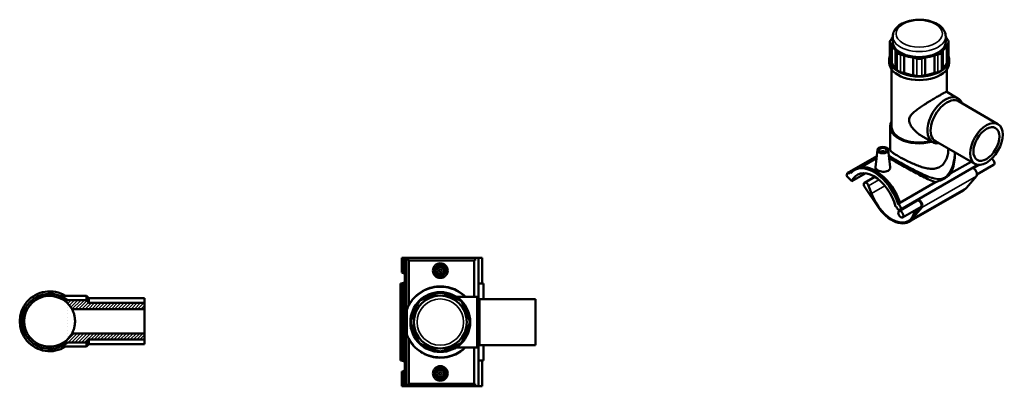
# Model space of a CAD drawing. Header units: millimetres. Extents: x -80 to 1271, y -131 to 1533.
# Tile 7 of 7: x -75 to 1271, y 1031 to 1533. Entities that reach past the tile are written whole.
import ezdxf

# ---------------------------------------------------------------- set-up
doc = ezdxf.new("R2010")
doc.units = ezdxf.units.MM
for name, color, linetype, lineweight in [('Hatch (ANSI)', 7, 'Continuous', 18), ('Visible (ANSI)', 7, 'Continuous', 50), ('Visible Narrow (ANSI)', 7, 'Continuous', 35)]:
    doc.layers.add(name, color=color, linetype=linetype, lineweight=lineweight)

msp = doc.modelspace()

# ---------------------------------------------------------------- hatches: boundary and pattern name
at = {"layer": 'Hatch (ANSI)'}
h = msp.add_hatch(dxfattribs=at)
h.set_pattern_fill('ANSI31', color=256, scale=25.4, style=0)
h.set_pattern_definition([(45, (0, 0), (-2.245064, 2.245064), [])])
edge = h.paths.add_edge_path()
edge.add_ellipse((-34.52, 1120), major_axis=(-16.55, -30.61), ratio=1, start_angle=146.8091, end_angle=450)
edge.add_line((-3.91, 1103.45), (95.48, 1103.45))
edge.add_line((95.48, 1103.45), (95.48, 1094.88))
edge.add_line((95.48, 1094.88), (19.02, 1094.88))
edge.add_spline(control_points=[(19.02, 1094.88), (17.56, 1093.04), (15.88, 1091.02)], knot_values=[0, 0, 0, 0.4975719, 0.4975719, 0.4975719], weights=[1, 1.0016994, 1], degree=2, periodic=0)
edge.add_line((15.88, 1091.02), (-10.25, 1091.02))
edge.add_ellipse((-34.52, 1120), major_axis=(-28.98, 24.27), ratio=1, start_angle=270, end_angle=529.90676, ccw=False)
edge.add_line((-10.25, 1148.98), (15.88, 1148.98))
edge.add_spline(control_points=[(15.88, 1148.98), (17.56, 1146.96), (19.02, 1145.12)], knot_values=[0, 0, 0, 0.4975719, 0.4975719, 0.4975719], weights=[1, 1.0016994, 1], degree=2, periodic=0)
edge.add_line((19.02, 1145.12), (95.48, 1145.12))
edge.add_line((95.48, 1145.12), (95.48, 1136.55))
edge.add_line((95.48, 1136.55), (-3.91, 1136.55))

# ---------------------------------------------------------------- linework, layer by layer
at = {"layer": 'Visible (ANSI)'}
for p, q in [((1118.88, 1502.64), (1118.88, 1510.12)), ((1191.33, 1502.64), (1191.33, 1510.12)), ((1114.9, 1502.64), (1114.9, 1478.76)), ((1115.59, 1504.63), (1117.57, 1507.4)), ((1117.57, 1497.88), (1115.59, 1500.66)), ((1117.57, 1497.88), (1117.57, 1474)), ((1192.64, 1507.4), (1194.63, 1504.63)), ((1194.63, 1500.66), (1192.64, 1497.88)), ((1192.64, 1474), (1192.64, 1497.88)), ((1195.32, 1502.64), (1195.32, 1478.76)), ((1122.74, 1466.8), (1122.74, 1490.69)), ((1124.73, 1487.91), (1122.74, 1490.69)), ((1134.4, 1483.95), (1129.6, 1485.1)), ((1134.4, 1483.95), (1134.4, 1460.07)), ((1180.62, 1485.1), (1175.82, 1483.95)), ((1175.82, 1460.07), (1175.82, 1483.95)), ((1187.48, 1490.69), (1185.49, 1487.91)), ((1187.48, 1490.69), (1187.48, 1466.8)), ((1114.16, 1473.99), (1114.16, 1478.76)), ((1117.57, 1474), (1115.59, 1476.77)), ((1146.87, 1457.09), (1146.87, 1480.97)), ((1151.66, 1479.83), (1146.87, 1480.97)), ((1163.35, 1480.97), (1158.55, 1479.83)), ((1163.35, 1480.97), (1163.35, 1457.09)), ((1194.63, 1476.77), (1192.64, 1474)), ((1196.06, 1473.99), (1196.06, 1478.76)), ((1117.31, 1386.54), (1117.31, 1464.89)), ((1124.73, 1464.03), (1122.74, 1466.8)), ((1134.4, 1460.07), (1129.6, 1461.22)), ((1151.66, 1455.94), (1146.87, 1457.09)), ((1163.35, 1457.09), (1158.55, 1455.94)), ((1180.62, 1461.22), (1175.82, 1460.07)), ((1187.48, 1466.8), (1185.49, 1464.03)), ((1192.91, 1434), (1192.91, 1464.89)), ((1192.79, 1434.07), (1208.07, 1425.24)), ((1208.72, 1421.23), (1262.78, 1390.02)), ((1115.31, 1355.46), (1115.31, 1386.54)), ((1158.14, 1374.05), (1173.42, 1365.23)), ((1177.22, 1366.67), (1231.28, 1335.46)), ((1097.84, 1354.68), (1095.29, 1330.88)), ((1103.33, 1351.76), (1103.33, 1351.96)), ((1107.33, 1351.76), (1107.33, 1351.96)), ((1112.54, 1355.6), (1115.31, 1357.21)), ((1112.81, 1354.68), (1115.36, 1330.98)), ((1194.91, 1355.46), (1194.91, 1356.46)), ((1203.93, 1351.21), (1203.93, 1348.81)), ((1096.94, 1346.29), (1059.74, 1324.82)), ((1096.62, 1343.3), (1074.81, 1330.71)), ((1235.28, 1334.1), (1128.92, 1272.7)), ((1198.54, 1322.67), (1225.99, 1338.52)), ((1236.77, 1333.99), (1229.09, 1329.55)), ((1256.87, 1334.05), (1234.09, 1320.89)), ((1055.51, 1319.19), (1057.03, 1323.15)), ((1059.69, 1324.68), (1057.03, 1323.15)), ((1057.03, 1323.15), (1058.53, 1321.65)), ((1058.53, 1321.65), (1059.74, 1324.82)), ((1059.74, 1324.82), (1061.7, 1322.87)), ((1062.98, 1311.73), (1082, 1322.71)), ((1066.73, 1327.2), (1069.22, 1328.63)), ((1055.51, 1319.19), (1062.98, 1311.73)), ((1094.22, 1317.84), (1080.27, 1309.79)), ((1128.77, 1282.39), (1177.42, 1310.47)), ((1233.35, 1318.85), (1219.87, 1302.83)), ((1080.57, 1303.53), (1097.4, 1278.4)), ((1089.74, 1295.09), (1085.89, 1305.59)), ((1215.62, 1299.25), (1140.95, 1256.13)), ((1126.47, 1280.38), (1128.96, 1281.82)), ((1152.31, 1285.22), (1127.42, 1270.85)), ((1122.78, 1277.21), (1123.68, 1277.07)), ((1157.57, 1276.71), (1132.42, 1262.19)), ((1145.2, 1259.72), (1158.68, 1275.74)), ((1157.77, 1276.95), (1149.8, 1267.49)), ((1149.8, 1267.49), (1150.27, 1272.5)), ((447.07, 1206.98), (447.07, 1186.74)), ((447.07, 1206.98), (449.23, 1206.98)), ((449.23, 1206.98), (451.34, 1206.98)), ((449.23, 1206.98), (449.23, 1186.74)), ((451.34, 1206.98), (453.06, 1206.98)), ((451.34, 1206.98), (451.34, 1186.16)), ((453.06, 1206.98), (455.83, 1206.98)), ((453.06, 1206.98), (453.06, 1030.98)), ((455.83, 1206.98), (455.83, 1203.46)), ((547.43, 1206.98), (455.83, 1206.98)), ((547.43, 1203.46), (455.83, 1203.46)), ((456.79, 1203.46), (456.79, 1141.86)), ((546.41, 1153.63), (546.41, 1203.46)), ((552.21, 1206.98), (547.43, 1206.98)), ((547.43, 1203.46), (547.43, 1206.98)), ((557.31, 1206.98), (552.21, 1206.98)), ((552.21, 1206.98), (552.21, 1151.75)), ((557.31, 1206.98), (557.31, 1171.78)), ((447.07, 1186.74), (449.23, 1186.74)), ((451.34, 1186.16), (451.34, 1172.41)), ((451.34, 1172.41), (451.34, 1065.56)), ((447.07, 1171.78), (445.43, 1171.78)), ((445.43, 1171.78), (445.43, 1066.18)), ((447.07, 1171.82), (447.07, 1066.14)), ((449.23, 1171.82), (447.07, 1171.82)), ((449.23, 1171.82), (449.23, 1066.14)), ((491.68, 1156.52), (496.48, 1158.51)), ((503.37, 1158.51), (508.17, 1156.52)), ((558.85, 1171.78), (552.21, 1171.78)), ((558.85, 1171.78), (558.85, 1150.48)), ((-19.42, 1154.65), (15.88, 1154.65)), ((15.88, 1148.98), (-10.25, 1148.98)), ((15.88, 1148.98), (15.88, 1154.65)), ((19.02, 1151.5), (15.88, 1154.65)), ((95.48, 1145.12), (19.02, 1145.12)), ((19.02, 1145.12), (19.02, 1151.5)), ((19.02, 1151.5), (95.48, 1151.5)), ((95.48, 1145.12), (95.48, 1151.5)), ((95.48, 1136.55), (95.48, 1145.12)), ((474.42, 1149.36), (479.22, 1151.35)), ((520.64, 1151.35), (525.44, 1149.36)), ((521.75, 1153.63), (550.33, 1153.63)), ((550.33, 1084.33), (550.33, 1153.63)), ((553.48, 1150.48), (550.33, 1153.63)), ((553.48, 1087.48), (553.48, 1150.48)), ((553.48, 1150.48), (629.93, 1150.48)), ((629.93, 1087.48), (629.93, 1150.48)), ((-3.91, 1136.55), (95.48, 1136.55)), ((95.48, 1103.45), (95.48, 1136.55)), ((454.19, 1135.55), (454.19, 1102.42)), ((467.56, 1139.69), (469.55, 1144.49)), ((530.31, 1144.49), (532.3, 1139.69)), ((460.4, 1122.43), (462.39, 1127.23)), ((537.46, 1127.23), (539.45, 1122.43)), ((462.39, 1110.74), (460.4, 1115.54)), ((539.45, 1115.54), (537.46, 1110.74)), ((95.48, 1103.45), (-3.91, 1103.45)), ((19.02, 1094.88), (95.48, 1094.88)), ((19.02, 1088.5), (19.02, 1094.88)), ((95.48, 1094.88), (95.48, 1103.45)), ((95.48, 1088.5), (95.48, 1094.88)), ((456.79, 1096.11), (456.79, 1034.5)), ((469.55, 1093.47), (467.56, 1098.27)), ((532.3, 1098.27), (530.31, 1093.47)), ((-19.42, 1085.35), (15.88, 1085.35)), ((-10.25, 1091.02), (15.88, 1091.02)), ((15.88, 1085.35), (15.88, 1091.02)), ((19.02, 1088.5), (15.88, 1085.35)), ((19.02, 1088.5), (95.48, 1088.5)), ((479.22, 1086.61), (474.42, 1088.6)), ((496.48, 1079.46), (491.68, 1081.45)), ((508.17, 1081.45), (503.37, 1079.46)), ((525.44, 1088.6), (520.64, 1086.61)), ((521.75, 1084.33), (550.33, 1084.33)), ((546.41, 1034.5), (546.41, 1084.33)), ((553.48, 1087.48), (550.33, 1084.33)), ((552.21, 1086.22), (552.21, 1030.98)), ((553.48, 1087.48), (629.93, 1087.48)), ((558.85, 1087.48), (558.85, 1066.18)), ((445.43, 1066.18), (447.07, 1066.18)), ((447.07, 1066.14), (449.23, 1066.14)), ((451.34, 1065.56), (451.34, 1051.81)), ((552.21, 1066.18), (558.85, 1066.18)), ((557.31, 1066.18), (557.31, 1030.98)), ((447.07, 1051.22), (447.07, 1030.98)), ((449.23, 1051.22), (447.07, 1051.22)), ((449.23, 1051.22), (449.23, 1030.98)), ((451.34, 1051.81), (451.34, 1030.98)), ((447.07, 1030.98), (449.23, 1030.98)), ((449.23, 1030.98), (451.34, 1030.98)), ((451.34, 1030.98), (453.06, 1030.98)), ((453.06, 1030.98), (455.83, 1030.98)), ((455.83, 1034.5), (455.83, 1030.98)), ((547.43, 1034.5), (455.83, 1034.5)), ((547.43, 1030.98), (455.83, 1030.98)), ((547.43, 1030.98), (547.43, 1034.5)), ((547.43, 1030.98), (552.21, 1030.98)), ((552.21, 1030.98), (557.31, 1030.98))]:
    msp.add_line(p, q, dxfattribs=at)
for centre, radius in [((499.93, 1189.38), 7.5), ((499.93, 1189.38), 5), ((499.93, 1189.38), 2), ((499.93, 1118.98), 40.95), ((499.93, 1118.98), 36.22), ((499.93, 1048.58), 7.5), ((499.93, 1048.58), 5), ((499.93, 1048.58), 2)]:
    msp.add_circle(centre, radius, dxfattribs=at)
for centre, radius, start, end in [((-34.52, 1120), 40.95, 57.79577, 302.20423), ((499.93, 1150.19), 9, 67.5, 112.5), ((-34.52, 1120), 37.8, 50.04662, 309.95338), ((-34.52, 1120), 34.8, 28.40455, 331.59545), ((477.86, 1141.05), 9, 112.5, 157.5), ((499.93, 1118.98), 38.43, 102.38649, 122.61351), ((499.93, 1118.98), 38.43, 57.38649, 77.61351), ((522, 1141.05), 9, 22.5, 67.5), ((499.93, 1118.98), 38.43, 147.38649, 167.61351), ((499.93, 1118.98), 38.43, 12.38649, 32.61351), ((468.72, 1118.98), 9, 157.5, 202.5), ((531.14, 1118.98), 9, 337.5, 22.5), ((499.93, 1118.98), 38.43, 192.38649, 212.61351), ((499.93, 1118.98), 38.43, 327.38649, 347.61351), ((477.86, 1096.91), 9, 202.5, 247.5), ((522, 1096.91), 9, 292.5, 337.5), ((499.93, 1118.98), 38.43, 237.38649, 257.61351), ((499.93, 1087.77), 9, 247.5, 292.5), ((499.93, 1118.98), 38.43, 282.38649, 302.61351)]:
    msp.add_arc(centre, radius, start, end, dxfattribs=at)
for centre, major_axis, ratio, start_param, end_param in [((1155.11, 1502.64), (-38.43, 0), 0.5773503, 5.9427906, 6.0670003), ((1155.11, 1502.64), (38.43, 0), 0.5773503, 0.216185, 0.3403947), ((1123.9, 1502.64), (-9, 0), 0.5773503, 5.8904862, 6.6758844), ((1155.11, 1502.64), (-38.43, 0), 0.5773503, 0.216185, 0.5692132), ((1155.11, 1502.64), (-36.23, 0), 0.5773503, 0, 3.1415927), ((1155.11, 1502.64), (38.43, 0), 0.5773503, 5.7139721, 6.0670003), ((1186.32, 1502.64), (9, 0), 0.5773503, 5.8904862, 6.6758844), ((1155.11, 1478.76), (-40.95, 0), 0.5773503, 6.092591, 9.6153723), ((1133.04, 1489.9), (-9, 0), 0.5773503, 0.3926991, 1.1780972), ((1155.11, 1502.64), (38.43, 0), 0.5773503, 4.1431758, 4.496204), ((1155.11, 1502.64), (38.43, 0), 0.5773503, 4.928574, 5.2816021), ((1177.18, 1489.9), (9, 0), 0.5773503, 5.1050881, 5.8904862), ((1155.11, 1473.99), (-40.95, 0), 0.5773503, 0, 3.1415927), ((1123.9, 1478.76), (-9, 0), 0.5773503, 0, 0.3926991), ((1155.11, 1478.76), (-38.43, 0), 0.5773503, 0.216185, 0.5692132), ((1155.11, 1484.63), (-9, 0), 0.5773503, 1.1780972, 1.9634954), ((1155.11, 1478.76), (38.43, 0), 0.5773503, 5.7139721, 6.0670003), ((1186.32, 1478.76), (9, 0), 0.5773503, 5.8904862, 6.2831853), ((1133.04, 1466.02), (-9, 0), 0.5773503, 0.3926991, 1.1780972), ((1155.11, 1478.76), (38.43, 0), 0.5773503, 4.1431758, 4.496204), ((1155.11, 1460.74), (-9, 0), 0.5773503, 1.1780972, 1.9634954), ((1155.11, 1478.76), (38.43, 0), 0.5773503, 4.928574, 5.2816021), ((1177.18, 1466.02), (9, 0), 0.5773503, 5.1050881, 5.8904862), ((1190.75, 1395.23), (17.32, 30.01), 0.5773503, 5.8534856, 9.8544776), ((1192.97, 1393.95), (15.75, 27.28), 0.5773503, 0, 3.1415927), ((1155.11, 1386.54), (-39.8, 0), 0.5773503, 5.9648212, 8.3025838), ((1155.11, 1386.54), (-37.8, 0), 0.5773503, 0, 2.0008112), ((1105.33, 1351.96), (-2, 0), 0.5773503, 2.9638821, 6.4608959), ((1095.37, 1283.34), (-26.15, 45.29), 0.5773503, 4.3586863, 6.2831853), ((1254.37, 1338.38), (2.5, -4.33), 0.5773503, 0, 2.3989837), ((1092.88, 1281.9), (-26.15, 45.29), 0.5773503, 4.3586863, 6.5009557), ((1092.88, 1281.9), (-22.5, 38.97), 0.5773503, 4.2760567, 6.7195176), ((1229.48, 1324.01), (3.27, -5.66), 0.5773503, 0.2061819, 2.6769784), ((1082.77, 1305.46), (-2.5, 4.33), 0.5773503, 4.4195176, 7.9684059), ((1117.77, 1296.27), (22.5, -38.97), 0.5773503, 4.4195176, 6.8950004), ((1192.44, 1339.39), (23.18, -40.14), 0.5773503, 0, 0.2061819), ((1126.67, 1276.6), (2.25, -3.9), 0.5773503, 4.2760567, 8.7019749), ((1154.81, 1280.89), (3.27, -5.66), 0.5773503, 3.6062069, 3.842174), ((1154.81, 1280.89), (2.5, -4.33), 0.5773503, 0.2061819, 3.1415927), ((1154.81, 1280.89), (3.27, -5.66), 0.5773503, 0.2061819, 2.6769784), ((1117.77, 1296.27), (23.18, -40.14), 0.5773503, 4.8268133, 6.4893672), ((446.37, 1179.28), (0, 7.5), 0.9396926, 5.4997253, 6.1830179), ((448.52, 1179.28), (0, 7.5), 0.9396926, 5.8716685, 6.1830179), ((446.37, 1179.28), (0, -7.5), 0.9396926, 0.1001674, 0.78346), ((448.52, 1179.28), (0, -7.5), 0.9396926, 0.1001674, 0.4115168), ((446.37, 1058.68), (0, 7.5), 0.9396926, 5.4997253, 6.1830179), ((448.52, 1058.68), (0, 7.5), 0.9396926, 5.8716685, 6.1830179), ((446.37, 1058.68), (0, -7.5), 0.9396926, 0.1001674, 0.78346), ((448.52, 1058.68), (0, -7.5), 0.9396926, 0.1001674, 0.4115168)]:
    msp.add_ellipse(centre, major_axis=major_axis, ratio=ratio, start_param=start_param, end_param=end_param, dxfattribs=at)
for centre, major_axis in [((1247.03, 1362.74), (15.75, 27.28)), ((1247.03, 1362.74), (12.6, 21.82)), ((1105.33, 1354.41), (7.5, 0)), ((1105.33, 1354.41), (5, 0)), ((1129.92, 1266.52), (-2.5, 4.33))]:
    msp.add_ellipse(centre, major_axis=major_axis, ratio=0.5773503, dxfattribs=at)
for points, knots in [([(1191.33, 1510.12), (1191.33, 1512.38), (1190.81, 1514.64), (1188.8, 1518.99), (1187.25, 1521.05), (1183.15, 1524.96), (1180.47, 1526.74), (1174.34, 1529.71), (1170.84, 1530.88), (1163.48, 1532.47), (1159.61, 1532.89), (1151.89, 1532.97), (1148.02, 1532.63), (1140.63, 1531.23), (1137.1, 1530.15), (1130.69, 1527.3), (1127.82, 1525.52), (1123.15, 1521.34), (1121.32, 1518.95), (1119.34, 1514.33), (1118.88, 1512.23), (1118.88, 1510.12)], [0.7853982, 0.7853982, 0.7853982, 0.7853982, 1.0456419, 1.0456419, 1.3303382, 1.3303382, 1.6578644, 1.6578644, 1.9991965, 1.9991965, 2.337834, 2.337834, 2.6746079, 2.6746079, 3.012885, 3.012885, 3.3541868, 3.3541868, 3.6844032, 3.6844032, 3.9269908, 3.9269908, 3.9269908, 3.9269908]), ([(1158.14, 1374.05), (1156.11, 1375.22), (1154.09, 1376.63), (1150.28, 1379.81), (1148.48, 1381.58), (1145.32, 1385.33), (1143.95, 1387.3), (1141.94, 1391.34), (1141.29, 1393.41), (1141.29, 1397.59), (1141.94, 1399.35), (1143.95, 1402.6), (1145.32, 1404.09), (1148.48, 1407.03), (1150.28, 1408.47), (1154.09, 1411.3), (1156.11, 1412.7), (1160, 1415.31), (1162, 1416.6), (1166.11, 1419.22), (1168.22, 1420.53), (1172.39, 1423.08), (1174.45, 1424.32), (1178.34, 1426.64), (1180.18, 1427.71), (1183.5, 1429.63), (1185.02, 1430.49), (1187.67, 1431.95), (1188.8, 1432.56), (1190.63, 1433.47), (1191.33, 1433.78), (1192.34, 1434.12), (1192.64, 1434.15), (1192.79, 1434.07)], [8.6981511, 8.6981511, 8.6981511, 8.6981511, 9.4661466, 9.4661466, 10.2341422, 10.2341422, 11.0021377, 11.0021377, 11.7701333, 11.7701333, 12.5381289, 12.5381289, 13.3061244, 13.3061244, 14.07412, 14.07412, 14.8421155, 14.8421155, 15.5453866, 15.5453866, 16.2486577, 16.2486577, 16.9519288, 16.9519288, 17.6552, 17.6552, 18.3584711, 18.3584711, 19.0617422, 19.0617422, 19.7650133, 19.7650133, 20.4682844, 20.4682844, 20.4682844, 20.4682844]), ([(1183.25, 1331.38), (1181.37, 1330.29), (1179.28, 1329.56), (1174.84, 1328.77), (1172.48, 1328.71), (1167.61, 1329.12), (1165.1, 1329.58), (1160.07, 1330.83), (1157.55, 1331.62), (1152.71, 1333.33), (1150.21, 1334.31), (1145.17, 1336.44), (1142.64, 1337.58), (1137.73, 1339.93), (1135.34, 1341.13), (1130.88, 1343.47), (1128.81, 1344.61), (1125.12, 1346.74), (1123.42, 1347.78), (1120.46, 1349.72), (1119.21, 1350.62), (1117.22, 1352.26), (1116.48, 1353), (1115.53, 1354.33), (1115.31, 1354.92), (1115.31, 1355.46)], [0, 0, 0, 0, 0.7986653, 0.7986653, 1.5973305, 1.5973305, 2.3959958, 2.3959958, 3.194661, 3.194661, 3.9781345, 3.9781345, 4.761608, 4.761608, 5.5450815, 5.5450815, 6.328555, 6.328555, 7.1120285, 7.1120285, 7.895502, 7.895502, 8.6789756, 8.6789756, 9.4624491, 9.4624491, 9.4624491, 9.4624491]), ([(1194.91, 1355.46), (1194.91, 1353.19), (1194.68, 1350.81), (1193.72, 1346.1), (1192.99, 1343.77), (1191.02, 1339.41), (1189.78, 1337.39), (1186.84, 1333.92), (1185.13, 1332.47), (1183.25, 1331.38)], [22.1195591, 22.1195591, 22.1195591, 22.1195591, 22.9182244, 22.9182244, 23.7168896, 23.7168896, 24.5155549, 24.5155549, 25.3142201, 25.3142201, 25.3142201, 25.3142201]), ([(1203.93, 1348.81), (1203.93, 1345.3), (1203.62, 1341.63), (1202.39, 1334.33), (1201.47, 1330.68), (1199.76, 1325.66), (1199.18, 1324.13), (1198.54, 1322.67)], [29.6221194, 29.6221194, 29.6221194, 29.6221194, 30.7591825, 30.7591825, 31.8962455, 31.8962455, 32.4126954, 32.4126954, 32.4126954, 32.4126954]), ([(1177.42, 1310.47), (1176.17, 1310.85), (1174.9, 1311.3), (1170.72, 1312.93), (1167.7, 1314.3), (1161.49, 1317.31), (1158.3, 1318.95), (1152.31, 1322.09), (1149.34, 1323.69), (1143.28, 1326.99), (1140.19, 1328.7), (1134.13, 1332.07), (1131.16, 1333.75), (1125.56, 1336.92), (1122.94, 1338.42), (1118.23, 1341.14), (1116.09, 1342.39), (1114.17, 1343.53), (1114.09, 1343.58), (1114, 1343.63)], [1.7576762, 1.7576762, 1.7576762, 1.7576762, 2.2741261, 2.2741261, 3.4111891, 3.4111891, 4.5482522, 4.5482522, 5.5468374, 5.5468374, 6.5454226, 6.5454226, 7.5440077, 7.5440077, 8.5425929, 8.5425929, 9.5411781, 9.5411781, 9.5890289, 9.5890289, 9.5890289, 9.5890289]), ([(1112.47, 1326.03), (1111.57, 1325.52), (1110.44, 1325.11), (1107.95, 1324.69), (1106.61, 1324.66), (1104.09, 1324.87), (1102.75, 1325.13), (1100.27, 1325.88), (1099.14, 1326.37), (1097.36, 1327.41), (1096.58, 1328.02), (1095.54, 1329.29), (1095.28, 1329.96), (1095.27, 1330.68), (1095.28, 1330.78), (1095.29, 1330.88)], [3.0386209, 3.0386209, 3.0386209, 3.0386209, 3.4188482, 3.4188482, 3.7990756, 3.7990756, 4.1785034, 4.1785034, 4.5579313, 4.5579313, 4.9373592, 4.9373592, 5.316787, 5.316787, 5.37702, 5.37702, 5.37702, 5.37702]), ([(1115.36, 1330.98), (1115.37, 1330.84), (1115.38, 1330.7), (1115.39, 1329.73), (1115.15, 1328.84), (1114.14, 1327.25), (1113.37, 1326.55), (1112.47, 1326.03)], [8.29182361, 8.29182361, 8.29182361, 8.29182361, 8.35540792, 8.35540792, 8.73563527, 8.73563527, 9.11586262, 9.11586262, 9.11586262, 9.11586262]), ([(1177.42, 1310.47), (1177.53, 1310.52), (1177.65, 1310.56), (1179.2, 1311.15), (1180.63, 1311.66), (1183.42, 1312.72), (1184.78, 1313.26), (1187.33, 1314.42), (1188.53, 1315.04), (1189.63, 1315.67), (1190.73, 1316.31), (1191.83, 1317.02), (1193.92, 1318.54), (1194.92, 1319.35), (1196.76, 1320.97), (1197.61, 1321.78), (1198.42, 1322.55), (1198.48, 1322.61), (1198.54, 1322.67)], [-1.4383582, -1.4383582, -1.4383582, -1.4383582, -1.4007336, -1.4007336, -0.9338224, -0.9338224, -0.4669112, -0.4669112, 0, 0, 0, 0.4669112, 0.4669112, 0.9338224, 0.9338224, 1.4007336, 1.4007336, 1.4383582, 1.4383582, 1.4383582, 1.4383582]), ([(510.03, 1189.38), (510.03, 1188.11), (509.77, 1186.77), (508.73, 1184.29), (507.95, 1183.17), (506.15, 1181.4), (505.02, 1180.64), (502.54, 1179.62), (501.19, 1179.37), (498.66, 1179.37), (497.32, 1179.62), (494.83, 1180.64), (493.7, 1181.4), (491.91, 1183.17), (491.13, 1184.29), (490.09, 1186.77), (489.83, 1188.11), (489.83, 1190.65), (490.09, 1192), (491.13, 1194.47), (491.91, 1195.59), (493.7, 1197.36), (494.83, 1198.13), (497.32, 1199.14), (498.66, 1199.39), (501.19, 1199.39), (502.54, 1199.14), (505.02, 1198.13), (506.15, 1197.36), (507.95, 1195.59), (508.73, 1194.47), (509.77, 1192), (510.03, 1190.65), (510.03, 1189.38)], [0, 0, 0, 0, 0.3802274, 0.3802274, 0.7604547, 0.7604547, 1.1398826, 1.1398826, 1.5193104, 1.5193104, 1.8987383, 1.8987383, 2.2781662, 2.2781662, 2.6583935, 2.6583935, 3.0386209, 3.0386209, 3.4188482, 3.4188482, 3.7990756, 3.7990756, 4.1785034, 4.1785034, 4.5579313, 4.5579313, 4.9373592, 4.9373592, 5.316787, 5.316787, 5.6970144, 5.6970144, 6.0772417, 6.0772417, 6.0772417, 6.0772417]), ([(534.33, 1153.63), (531.44, 1156.5), (528.12, 1159.08), (521.07, 1163.16), (517.41, 1164.75), (509.7, 1166.98), (505.66, 1167.64), (497.12, 1167.93), (492.64, 1167.46), (484.9, 1165.58), (481.56, 1164.35), (474.39, 1160.84), (470.75, 1158.36), (465.54, 1153.75), (463.69, 1151.82), (460.24, 1147.56), (458.66, 1145.23), (456.18, 1140.79), (455.21, 1138.73), (454.38, 1136.56)], [-45.1221019, -45.1221019, -45.1221019, -45.1221019, -43.7341212, -43.7341212, -42.5015123, -42.5015123, -41.2984793, -41.2984793, -39.986474, -39.986474, -38.8999417, -38.8999417, -37.4679998, -37.4679998, -36.5529168, -36.5529168, -35.5710103, -35.5710103, -34.7878507, -34.7878507, -34.7878507, -34.7878507]), ([(-3.91, 1136.55), (-3.51, 1135.81), (-3.12, 1135.02), (-2.15, 1132.84), (-1.6, 1131.37), (-0.69, 1128.28), (-0.33, 1126.65), (0.16, 1123.34), (0.27, 1121.65), (0.27, 1118.35), (0.16, 1116.66), (-0.33, 1113.35), (-0.69, 1111.72), (-1.6, 1108.63), (-2.15, 1107.16), (-3.12, 1104.98), (-3.51, 1104.19), (-3.91, 1103.45)], [10.1930901, 10.1930901, 10.1930901, 10.1930901, 10.5032759, 10.5032759, 10.998476, 10.998476, 11.4936762, 11.4936762, 11.9888764, 11.9888764, 12.4840765, 12.4840765, 12.9792767, 12.9792767, 13.4744769, 13.4744769, 13.7846627, 13.7846627, 13.7846627, 13.7846627]), ([(454.38, 1136.56), (454.27, 1136.28), (454.21, 1135.97), (454.2, 1135.62), (454.19, 1135.58), (454.19, 1135.55)], [-0.10329115, -0.10329115, -0.10329115, -0.10329115, -0.01118661, -0.01118661, 0, 0, 0, 0]), ([(454.19, 1102.42), (454.19, 1102.24), (454.21, 1102.07), (454.27, 1101.73), (454.32, 1101.56), (454.38, 1101.4)], [-0.10363351, -0.10363351, -0.10363351, -0.10363351, -0.05175678, -0.05175678, 0, 0, 0, 0]), ([(454.38, 1101.4), (454.46, 1101.19), (454.54, 1100.98), (455.87, 1097.68), (457.39, 1094.8), (461.69, 1088.27), (464.75, 1084.79), (471.33, 1079.22), (474.66, 1077), (482.1, 1073.34), (486.22, 1071.91), (494.42, 1070.31), (498.44, 1070.02), (506.95, 1070.45), (511.41, 1071.33), (519.05, 1073.9), (522.32, 1075.46), (528.68, 1079.32), (531.68, 1081.71), (534.33, 1084.33)], [-31.0308549, -31.0308549, -31.0308549, -31.0308549, -30.9544094, -30.9544094, -29.8256596, -29.8256596, -28.2313426, -28.2313426, -26.9318407, -26.9318407, -25.6117947, -25.6117947, -24.4364229, -24.4364229, -23.101129, -23.101129, -21.9678963, -21.9678963, -20.6963932, -20.6963932, -20.6963932, -20.6963932]), ([(510.03, 1048.58), (510.03, 1047.31), (509.77, 1045.97), (508.73, 1043.49), (507.95, 1042.37), (506.15, 1040.6), (505.02, 1039.84), (502.54, 1038.82), (501.19, 1038.57), (498.66, 1038.57), (497.32, 1038.82), (494.83, 1039.84), (493.7, 1040.6), (491.91, 1042.37), (491.13, 1043.49), (490.09, 1045.97), (489.83, 1047.31), (489.83, 1048.58), (489.83, 1049.85), (490.09, 1051.2), (491.13, 1053.67), (491.91, 1054.79), (493.7, 1056.56), (494.83, 1057.33), (497.32, 1058.34), (498.66, 1058.59), (501.19, 1058.59), (502.54, 1058.34), (505.02, 1057.33), (506.15, 1056.56), (507.95, 1054.79), (508.73, 1053.67), (509.77, 1051.2), (510.03, 1049.85), (510.03, 1048.58)], [3.0386209, 3.0386209, 3.0386209, 3.0386209, 3.4188482, 3.4188482, 3.7990756, 3.7990756, 4.1785034, 4.1785034, 4.5579313, 4.5579313, 4.9373592, 4.9373592, 5.316787, 5.316787, 5.6970144, 5.6970144, 6.0772417, 6.0772417, 6.0772417, 6.4574691, 6.4574691, 6.8376964, 6.8376964, 7.2171243, 7.2171243, 7.5965522, 7.5965522, 7.97598, 7.97598, 8.3554079, 8.3554079, 8.7356353, 8.7356353, 9.1158626, 9.1158626, 9.1158626, 9.1158626])]:
    msp.add_open_spline(points, degree=3, knots=knots, dxfattribs=at)
msp.add_open_spline([(1203.93, 1351.25), (1203.93, 1351.23), (1203.93, 1351.22), (1203.93, 1351.21)], degree=3, dxfattribs=at)
for points in [[(19.02, 1145.12), (17.56, 1146.96), (15.88, 1148.98)], [(15.88, 1091.02), (17.56, 1093.04), (19.02, 1094.88)]]:
    msp.add_rational_spline(points, [1, 1.00169936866, 1], degree=2, dxfattribs=at)
at = {"layer": 'Visible Narrow (ANSI)'}
for p, q in [((1115.59, 1476.77), (1115.59, 1500.66)), ((1194.63, 1500.66), (1194.63, 1476.77)), ((1124.73, 1487.91), (1124.73, 1464.03)), ((1129.6, 1461.22), (1129.6, 1485.1)), ((1180.62, 1485.1), (1180.62, 1461.22)), ((1185.49, 1464.03), (1185.49, 1487.91)), ((1151.66, 1479.83), (1151.66, 1455.94)), ((1158.55, 1455.94), (1158.55, 1479.83)), ((1085.89, 1305.59), (1099.91, 1313.69)), ((1158.68, 1275.74), (1233.35, 1318.85)), ((1089.74, 1295.09), (1107.93, 1305.59)), ((1219.87, 1302.83), (1145.2, 1259.72))]:
    msp.add_line(p, q, dxfattribs=at)
msp.add_circle((499.93, 1118.98), 31.72, dxfattribs=at)
msp.add_ellipse((1155.11, 1513.79), major_axis=(31.72, 0), ratio=0.5773503, dxfattribs=at)
for centre, major_axis, start_param, end_param in [((1155.11, 1510.12), (-36.22, 0), 0, 3.1415927), ((1189, 1316.93), (-0.45, 0.779), 3.9269908, 4.3721494)]:
    msp.add_ellipse(centre, major_axis=major_axis, ratio=0.5773503, start_param=start_param, end_param=end_param, dxfattribs=at)
for points, knots in [([(1203.44, 1351.53), (1203.44, 1351.47), (1203.44, 1351.4), (1203.46, 1346.64), (1202.88, 1341.87), (1200.78, 1333.31), (1199.41, 1329.46), (1196.12, 1323.3), (1194.39, 1320.83), (1191.45, 1318.15), (1190.53, 1317.47), (1189.57, 1316.92)], [45.1431354, 45.1431354, 45.1431354, 45.1431354, 45.164705, 45.164705, 46.6896821, 46.6896821, 47.9744063, 47.9744063, 48.9567041, 48.9567041, 49.363949, 49.363949, 49.363949, 49.363949]), ([(1189.63, 1316.57), (1190.61, 1317.13), (1191.55, 1317.82), (1194.55, 1320.52), (1196.32, 1323), (1199.69, 1329.17), (1201.1, 1333.01), (1203.3, 1341.56), (1203.92, 1346.32), (1203.93, 1351.07), (1203.93, 1351.14), (1203.93, 1351.21)], [-49.363949, -49.363949, -49.363949, -49.363949, -48.9567041, -48.9567041, -47.9744063, -47.9744063, -46.6896821, -46.6896821, -45.164705, -45.164705, -45.1423253, -45.1423253, -45.1423253, -45.1423253]), ([(1189.57, 1316.92), (1188.14, 1316.09), (1186.61, 1315.55), (1183.19, 1314.93), (1181.28, 1314.95), (1177.13, 1315.45), (1174.87, 1316), (1170.06, 1317.5), (1167.5, 1318.48), (1161.94, 1320.82), (1158.94, 1322.21), (1152.02, 1325.57), (1148.06, 1327.6), (1140.71, 1331.49), (1137.32, 1333.33), (1130.13, 1337.29), (1126.38, 1339.39), (1120.08, 1343.01), (1117.44, 1344.55), (1114.68, 1346.2), (1114.16, 1346.52), (1113.66, 1346.83)], [16.4546497, 16.4546497, 16.4546497, 16.4546497, 17.0632873, 17.0632873, 17.7914651, 17.7914651, 18.6404838, 18.6404838, 19.5778911, 19.5778911, 20.633314, 20.633314, 21.9678963, 21.9678963, 23.101129, 23.101129, 24.4364229, 24.4364229, 25.6117947, 25.6117947, 25.9076331, 25.9076331, 25.9076331, 25.9076331]), ([(1113.82, 1345.27), (1114.08, 1345.11), (1114.34, 1344.96), (1116.8, 1343.45), (1119.44, 1341.9), (1125.76, 1338.29), (1129.53, 1336.2), (1136.75, 1332.29), (1140.17, 1330.48), (1147.58, 1326.66), (1151.58, 1324.67), (1158.57, 1321.4), (1161.61, 1320.05), (1167.22, 1317.8), (1169.82, 1316.86), (1174.7, 1315.44), (1176.99, 1314.92), (1181.2, 1314.48), (1183.14, 1314.49), (1186.62, 1315.16), (1188.17, 1315.72), (1189.63, 1316.57)], [-25.7536604, -25.7536604, -25.7536604, -25.7536604, -25.6117947, -25.6117947, -24.4364229, -24.4364229, -23.101129, -23.101129, -21.9678963, -21.9678963, -20.633314, -20.633314, -19.5778911, -19.5778911, -18.6404838, -18.6404838, -17.7914651, -17.7914651, -17.0632873, -17.0632873, -16.4546497, -16.4546497, -16.4546497, -16.4546497]), ([(454.19, 1135.55), (455.09, 1137.93), (456.14, 1140.18), (458.73, 1144.74), (460.31, 1147.04), (463.76, 1151.21), (465.6, 1153.11), (470.81, 1157.64), (474.44, 1160.07), (481.59, 1163.51), (484.92, 1164.72), (492.65, 1166.56), (497.13, 1167.03), (505.65, 1166.74), (509.68, 1166.1), (517.38, 1163.91), (521.03, 1162.35), (527.79, 1158.5), (530.87, 1156.19), (533.6, 1153.63)], [34.703193, 34.703193, 34.703193, 34.703193, 35.5710103, 35.5710103, 36.5529168, 36.5529168, 37.4679998, 37.4679998, 38.8999417, 38.8999417, 39.986474, 39.986474, 41.2984793, 41.2984793, 42.5015123, 42.5015123, 43.7341212, 43.7341212, 45.0162543, 45.0162543, 45.0162543, 45.0162543]), ([(533.6, 1084.33), (531.12, 1082.01), (528.35, 1079.89), (522.28, 1076.26), (519.01, 1074.73), (511.39, 1072.2), (506.94, 1071.35), (498.45, 1070.92), (494.43, 1071.21), (486.25, 1072.78), (482.13, 1074.18), (474.71, 1077.77), (471.38, 1079.95), (464.82, 1085.42), (461.76, 1088.84), (457.46, 1095.25), (455.95, 1098.07), (454.53, 1101.54), (454.36, 1101.98), (454.19, 1102.42)], [20.8022527, 20.8022527, 20.8022527, 20.8022527, 21.9678963, 21.9678963, 23.101129, 23.101129, 24.4364229, 24.4364229, 25.6117947, 25.6117947, 26.9318407, 26.9318407, 28.2313426, 28.2313426, 29.8256596, 29.8256596, 30.9544094, 30.9544094, 31.1155242, 31.1155242, 31.1155242, 31.1155242])]:
    msp.add_open_spline(points, degree=3, knots=knots, dxfattribs=at)

doc.saveas('drawing.dxf')
